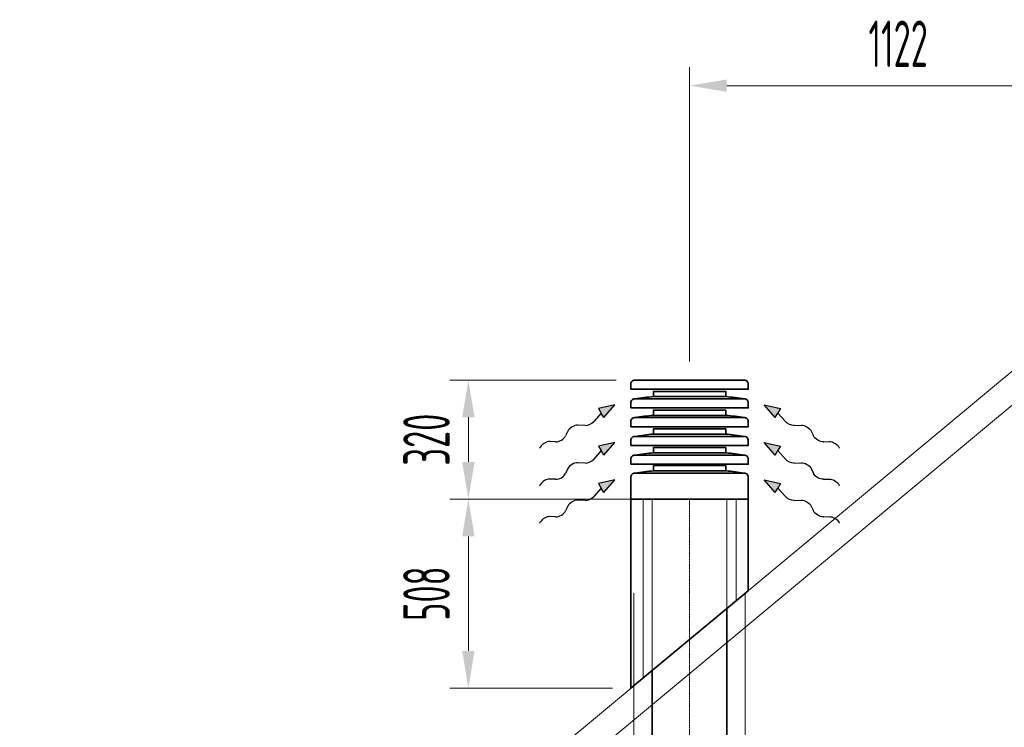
# Model space of a CAD drawing. Header units: millimetres. Extents: x 15940 to 92175, y -24684 to 227664.
# Tile 102 of 132: x 52268 to 54915, y 168910 to 170811. Entities that reach past the tile are written whole.
import ezdxf

# ---------------------------------------------------------------- set-up
doc = ezdxf.new("R2010")
doc.units = ezdxf.units.MM
doc.header["$LTSCALE"] = 0.05
for name, pattern in [('ACAD_ISO02W100', [15, 12, -3]), ('ACAD_ISO10W100', [18, 12, -3, 0, -3]), ('phl_thick', [0])]:
    doc.linetypes.add(name, pattern=pattern)
for name, color, linetype, lineweight in [('VZT_09 ODA (SÁNÍ) - OBRYS', 3, 'Continuous', 35), ('VZT_0C ODA (SÁNÍ)', 3, 'Continuous', 35), ('VZT_10 ODA (SÁNÍ) - OSA', 3, 'ACAD_ISO10W100', 5), ('VZT_12 ODA (SÁNÍ) - SKRYTÉ', 3, 'ACAD_ISO02W100', 5), ('VZT_30 DISTRIBUČNÍ PRVKY - OBRYS', 1, 'Continuous', 35), ('VZT_50 POPIS - OBECNE', 7, 'Continuous', 13), ('VZT_IZOLACE - TEPELNÁ', 6, 'IZOLACE TEPELNA', 5)]:
    doc.layers.add(name, color=color, linetype=linetype, lineweight=lineweight)
doc.styles.add('EVORA_125', font='isocp.shx', dxfattribs={"width": 0.6, "height": 125})
doc.styles.get("Standard").update_dxf_attribs({"font": 'arial.ttf'})
doc.linetypes.add('IZOLACE', pattern='A,0.00254,-2.54,[134,ltypeshp.shx,S=2.54,R=0,X=-2.54,Y=0],-5.08,[134,ltypeshp.shx,S=2.54,R=180,X=2.54,Y=0],-2.54', length=10.16254)
doc.linetypes.add('IZOLACE TEPELNA', pattern='A,12.7,-1.5,["T",Standard,S=2.54,R=0,X=0,Y=-1.27],-3', length=17.2)

msp = doc.modelspace()

# ---------------------------------------------------------------- linework, layer by layer
at = {"layer": 'VZT_09 ODA (SÁNÍ) - OBRYS'}
for p, q in [((54168.9, 167856.5), (54168.9, 169228.7)), ((53968.9, 167856.5), (53968.9, 169062.4))]:
    msp.add_line(p, q, dxfattribs=at)
at = {"layer": 'VZT_0C ODA (SÁNÍ)'}
for p, q in [((53911.4, 169015.1), (53911.4, 169522.7)), ((54226.4, 169522.7), (54226.4, 169276.5)), ((54226.4, 169276.5), (53911.4, 169015.1))]:
    msp.add_line(p, q, dxfattribs=at)
at = {"layer": 'VZT_10 ODA (SÁNÍ) - OSA', "ltscale": 5}
msp.add_line((54068.9, 169522.7), (54068.9, 167856.5), dxfattribs=at)
at = {"layer": 'VZT_12 ODA (SÁNÍ) - SKRYTÉ', "ltscale": 5}
for p, q in [((53968.9, 169062.4), (53968.9, 169522.7)), ((54168.9, 169228.7), (54168.9, 169522.7))]:
    msp.add_line(p, q, dxfattribs=at)
at = {"layer": 'VZT_30 DISTRIBUČNÍ PRVKY - OBRYS', "linetype": 'phl_thick'}
for points in [[(53911.3, 169818.2), (53911.3, 169832.5, -0.414214), (53921.4, 169842.7), (54216.4, 169842.7, -0.414214), (54226.6, 169832.5), (54226.6, 169818.2)], [(53911.3, 169767.8), (53911.3, 169782.1, -0.414214), (53921.4, 169792.3), (54216.4, 169792.3, -0.414214), (54226.6, 169782.1), (54226.6, 169767.8)], [(53911.3, 169717.4), (53911.3, 169731.7, -0.414214), (53921.4, 169741.9), (54216.4, 169741.9, -0.414214), (54226.6, 169731.7), (54226.6, 169717.4)], [(53911.3, 169667), (53911.3, 169681.3, -0.414214), (53921.4, 169691.5), (54216.4, 169691.5, -0.414214), (54226.6, 169681.3), (54226.6, 169667)], [(53911.3, 169616.6), (53911.3, 169630.9, -0.414214), (53921.4, 169641.1), (54216.4, 169641.1, -0.414214), (54226.6, 169630.9), (54226.6, 169616.6)]]:
    msp.add_lwpolyline(points, format="xyb", close=True, dxfattribs=at)
for points in [[(53971.7, 169798.3), (53971.7, 169812.4), (54166.2, 169812.4), (54166.2, 169798.3)], [(53971.7, 169747.9), (53971.7, 169762), (54166.2, 169762), (54166.2, 169747.9)], [(53971.7, 169697.5), (53971.7, 169711.6), (54166.2, 169711.6), (54166.2, 169697.5)], [(53971.7, 169647.1), (53971.7, 169661.2), (54166.2, 169661.2), (54166.2, 169647.1)], [(54166.1, 169598.7), (54166.1, 169612.8), (53971.8, 169612.8), (53971.8, 169598.7)]]:
    msp.add_lwpolyline(points, close=True, dxfattribs=at)
msp.add_lwpolyline([(53911.4, 169582.5), (53911.4, 169522.7), (54226.4, 169522.7), (54226.4, 169582.5, 0.414214), (54216.3, 169592.7), (53921.5, 169592.7, 0.414214), (53911.4, 169582.5)], format="xyb", dxfattribs=at)
for centre, start, end in [((54025.6, 169135.8), 94.6512, 99.003), ((54112.3, 169135.8), 80.997, 85.3488), ((54025.6, 169085.4), 94.6512, 99.003), ((54112.3, 169085.4), 80.997, 85.3488), ((54025.6, 169035), 94.6512, 99.003), ((54112.3, 169035), 80.997, 85.3488), ((54025.6, 168984.6), 94.6512, 99.003), ((54112.3, 168984.6), 80.997, 85.3488), ((54025.7, 168936.2), 94.6512, 99.003), ((54112.2, 168936.2), 80.997, 85.3488)]:
    msp.add_arc(centre, 664.7, start, end, dxfattribs=at)
at = {"layer": 'VZT_50 POPIS - OBECNE', "linetype": 'phl_thick'}
for p, q in [((54068.9, 169892.7), (54068.9, 170683.9)), ((55091, 170633.9), (54168.9, 170633.9)), ((53871.4, 169842.7), (53424.2, 169842.7)), ((53474.2, 169622.7), (53474.2, 169742.7)), ((53861.4, 169522.7), (53424.2, 169522.7)), ((53918.9, 169522.7), (53424.2, 169522.7)), ((53474.2, 169115.1), (53474.2, 169422.7)), ((53861.4, 169015.1), (53424.2, 169015.1))]:
    msp.add_line(p, q, dxfattribs=at)
at = {"layer": 'VZT_50 POPIS - OBECNE', "color": 8, "linetype": 'phl_thick'}
for p, q in [((55191, 170078.6), (52895.8, 168170.1)), ((52267.8, 167556.5), (55191.4, 169987.5))]:
    msp.add_line(p, q, dxfattribs=at)
at = {"layer": 'VZT_50 POPIS - OBECNE', "color": 0, "lineweight": -2}
for p, q in [((53868.1, 169776.2), (53824, 169766.2)), ((53824, 169766.2), (53831.1, 169754.2)), ((53838.2, 169742.2), (53868.1, 169776.2)), ((54269.8, 169776.2), (54313.9, 169766.2)), ((54299.6, 169742.2), (54269.8, 169776.2)), ((54313.9, 169766.2), (54306.7, 169754.2)), ((53831.1, 169754.2), (53811.2, 169731.4)), ((53838.2, 169742.2), (53831.1, 169754.2)), ((54299.6, 169742.2), (54306.7, 169754.2)), ((54306.7, 169754.2), (54326.7, 169731.4)), ((53788, 169720.7), (53768.5, 169721.4)), ((54349.8, 169720.7), (54369.3, 169721.4)), ((53741.9, 169705.6), (53735.6, 169692.7)), ((54396, 169705.6), (54402.3, 169692.7)), ((53708.9, 169676.9), (53693.6, 169677.5)), ((53868.1, 169675.4), (53824, 169665.4)), ((53824, 169665.4), (53831.1, 169653.4)), ((53838.2, 169641.4), (53868.1, 169675.4)), ((54269.8, 169675.4), (54313.9, 169665.4)), ((54299.6, 169641.4), (54269.8, 169675.4)), ((54313.9, 169665.4), (54306.7, 169653.4)), ((54428.9, 169676.9), (54444.2, 169677.5)), ((53831.1, 169653.4), (53811.2, 169630.6)), ((53838.2, 169641.4), (53831.1, 169653.4)), ((54299.6, 169641.4), (54306.7, 169653.4)), ((54306.7, 169653.4), (54326.7, 169630.6)), ((53741.9, 169604.8), (53735.6, 169591.9)), ((53788, 169619.9), (53768.5, 169620.6)), ((54349.8, 169619.9), (54369.3, 169620.6)), ((54396, 169604.8), (54402.3, 169591.9)), ((53708.9, 169576.1), (53693.6, 169576.7)), ((54428.9, 169576.1), (54444.2, 169576.7)), ((53831.1, 169552.6), (53811.2, 169529.8)), ((53868.1, 169574.6), (53824, 169564.6)), ((53824, 169564.6), (53831.1, 169552.6)), ((53838.2, 169540.6), (53831.1, 169552.6)), ((53838.2, 169540.6), (53868.1, 169574.6)), ((54269.8, 169574.6), (54313.9, 169564.6)), ((54299.6, 169540.6), (54269.8, 169574.6)), ((54299.6, 169540.6), (54306.7, 169552.6)), ((54313.9, 169564.6), (54306.7, 169552.6)), ((54306.7, 169552.6), (54326.7, 169529.8)), ((53741.9, 169504), (53735.6, 169491.1)), ((53788, 169519.1), (53768.5, 169519.8)), ((54349.8, 169519.1), (54369.3, 169519.8)), ((54396, 169504), (54402.3, 169491.1)), ((53708.9, 169475.3), (53693.6, 169475.9)), ((54428.9, 169475.3), (54444.2, 169475.9))]:
    msp.add_line(p, q, dxfattribs=at)
at = {"layer": 'VZT_50 POPIS - OBECNE'}
for p, q in [((53667.5, 169662.5), (53665.7, 169659.4)), ((54470.4, 169662.5), (54472.1, 169659.4)), ((53667.5, 169561.7), (53665.7, 169558.6)), ((54470.4, 169561.7), (54472.1, 169558.6)), ((53667.5, 169460.9), (53665.7, 169457.8)), ((54470.4, 169460.9), (54472.1, 169457.8))]:
    msp.add_line(p, q, dxfattribs=at)
at = {"layer": 'VZT_50 POPIS - OBECNE', "color": 0, "lineweight": -2}
for centre, start_param, end_param in [((53760, 169705.5), 0.766537, 2.375056), ((53796.6, 169736.6), 3.908129, 5.191299), ((53717.5, 169692.8), 3.908129, 5.516649), ((53685.1, 169661.5), 0.766537, 2.320574), ((53796.6, 169635.8), 3.908129, 5.191299), ((53760, 169604.7), 0.766537, 2.375056), ((53685.1, 169560.7), 0.766537, 2.320574), ((53717.5, 169592), 3.908129, 5.516649), ((53796.6, 169535), 3.908129, 5.191299), ((53760, 169503.9), 0.766537, 2.375056), ((53685.1, 169459.9), 0.766537, 2.320574), ((53717.5, 169491.2), 3.908129, 5.516649)]:
    msp.add_ellipse(centre, major_axis=(18.5, 11), ratio=0.625, start_param=start_param, end_param=end_param, dxfattribs=at)
at = {"layer": 'VZT_50 POPIS - OBECNE', "color": 0, "lineweight": -2, "extrusion": (0, 0, -1)}
for centre, start_param, end_param in [((54341.3, 169736.6), 3.908129, 5.191299), ((54377.9, 169705.5), 0.766537, 2.375056), ((54420.4, 169692.8), 3.908129, 5.516649), ((54452.8, 169661.5), 0.766537, 2.320574), ((54341.3, 169635.8), 3.908129, 5.191299), ((54377.9, 169604.7), 0.766537, 2.375056), ((54420.4, 169592), 3.908129, 5.516649), ((54452.8, 169560.7), 0.766537, 2.320574), ((54341.3, 169535), 3.908129, 5.191299), ((54377.9, 169503.9), 0.766537, 2.375056), ((54420.4, 169491.2), 3.908129, 5.516649), ((54452.8, 169459.9), 0.766537, 2.320574)]:
    msp.add_ellipse(centre, major_axis=(-18.5, 11), ratio=0.625, start_param=start_param, end_param=end_param, dxfattribs=at)
at = {"layer": 'VZT_50 POPIS - OBECNE', "linetype": 'phl_thick'}
for points in [[(54168.9, 170650.6), (54168.9, 170617.3), (54068.9, 170633.9)], [(53457.6, 169742.7), (53490.9, 169742.7), (53474.2, 169842.7)], [(53457.6, 169622.7), (53490.9, 169622.7), (53474.2, 169522.7)], [(53457.6, 169422.7), (53490.9, 169422.7), (53474.2, 169522.7)], [(53457.6, 169115.1), (53490.9, 169115.1), (53474.2, 169015.1)]]:
    msp.add_solid(points, dxfattribs=at)
at = {"layer": 'VZT_50 POPIS - OBECNE', "color": 0, "lineweight": -2}
for points in [[(53838.2, 169742.2), (53824, 169766.2), (53868.1, 169776.2)], [(54299.6, 169742.2), (54313.9, 169766.2), (54269.8, 169776.2)], [(53838.2, 169641.4), (53824, 169665.4), (53868.1, 169675.4)], [(54299.6, 169641.4), (54313.9, 169665.4), (54269.8, 169675.4)], [(53838.2, 169540.6), (53824, 169564.6), (53868.1, 169574.6)], [(54299.6, 169540.6), (54313.9, 169564.6), (54269.8, 169574.6)]]:
    msp.add_solid(points, dxfattribs=at)
at = {"layer": 'VZT_IZOLACE - TEPELNÁ', "linetype": 'IZOLACE'}
for p, q in [((53943.9, 169042.1), (53943.9, 169522.7)), ((54193.9, 169249.5), (54193.9, 169522.7))]:
    msp.add_line(p, q, dxfattribs=at)
at = {"layer": 'VZT_IZOLACE - TEPELNÁ', "ltscale": 10}
for p, q in [((53918.9, 167856.5), (53918.9, 169270.3)), ((54218.9, 167856.5), (54218.9, 169270.3))]:
    msp.add_line(p, q, dxfattribs=at)

# ---------------------------------------------------------------- texts
at = {"layer": 'VZT_50 POPIS - OBECNE', "linetype": 'phl_thick', "insert": (54630, 170746.4), "char_height": 125, "attachment_point": 5, "style": 'EVORA_125'}
msp.add_mtext('\\A1;1122', dxfattribs=at)
at = {"layer": 'VZT_50 POPIS - OBECNE', "linetype": 'phl_thick', "char_height": 125, "attachment_point": 5, "rotation": 90, "style": 'EVORA_125'}
for s, insert in [('\\A1;320', (53361.7, 169682.7)), ('\\A1;508', (53361.7, 169268.9))]:
    msp.add_mtext(s, dxfattribs=dict(at, insert=insert))

doc.saveas('drawing.dxf')
